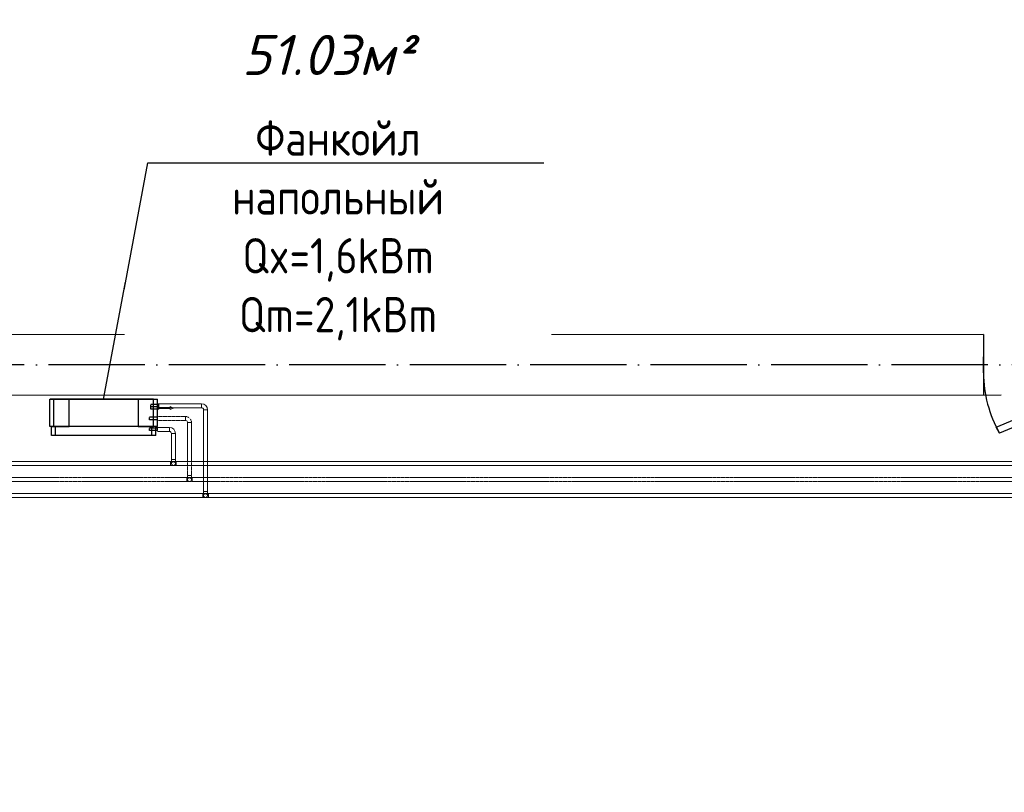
# Model space of a CAD drawing. Header units: millimetres. Extents: x 9824119 to 13672909, y -72394 to 462135.
# Tile 39 of 256: x 10093817 to 10099949, y 15943 to 20758. Entities that reach past the tile are written whole.
import ezdxf
from ezdxf import colors
from ezdxf.entities.mleader import LeaderData, LeaderLine
from ezdxf.math import Vec2, Vec3

# ---------------------------------------------------------------- set-up
doc = ezdxf.new("R2010")
doc.units = ezdxf.units.MM
for name, pattern in [('ACAD_ISO04W100', [30, 24, -3, 0, -3]), ('Hidden', [3, 2, -1]), ('UnderFloor', [7.5, 6, -1.5])]:
    doc.linetypes.add(name, pattern=pattern)
for name, color, linetype in [('MAGI_GENERAL', 7, 'Continuous'), ('PIPE-H1', 7, 'Continuous'), ('PIPE-H1-COMPONENT-', 7, 'Continuous')]:
    doc.layers.add(name, color=color, linetype=linetype)
for name, color, linetype, lineweight in [('Наружни стен', 7, 'Continuous', 70), ('Оси', 1, 'ACAD_ISO04W100', 0), ('ЭКСПЛИКАЦИЯ', 7, 'Continuous', 25)]:
    doc.layers.add(name, color=color, linetype=linetype, lineweight=lineweight)
doc.styles.add('ISO Proportional', font='isocpeur.ttf')
doc.styles.add('ISOCPEUR', font='isocpeui.ttf')
doc.styles.add('СПДС', font='isocpeur.ttf')

# ---------------------------------------------------------------- blocks, each defined once
blk = doc.blocks.new('*U149')
for p, q in [((0, 0), (0, -100)), ((1000, 0), (1000, -100))]:
    blk.add_line(p, q)
blk.add_lwpolyline([(0, 0), (899.5, 375), (921.4, 337.1), (21.9, -37.9)], close=True)
blk.add_arc((250, 0), 750, 0, 30)
blk = doc.blocks.new('вамавммммммм')
at = {"color": 253, "lineweight": 25}
for p, q in [((1578818.4, 1422907.9), (1585798.4, 1422910.4)), ((1585908.4, 1422530.4), (1578148.4, 1422527.6))]:
    blk.add_line(p, q, dxfattribs=at)
at = {"layer": 'Наружни стен', "color": 253, "lineweight": 25}
blk.add_line((1585798.4, 1422907.9), (1585798.4, 1422527.9), dxfattribs=at)
at = {"layer": 'Оси', "color": 18, "lineweight": 25, "ltscale": 25, "true_color": 0x000000}
blk.add_line((1609828.4, 1422717.9), (1570469.5, 1422717.9), dxfattribs=at)
at = {"color": 253, "lineweight": 25, "rotation": 180}
blk.add_blockref('*U149', (1586798.4, 1422667.9), dxfattribs=at)
at = {"layer": 'ЭКСПЛИКАЦИЯ', "color": 253, "lineweight": 25, "insert": (1581712.8, 1424650), "char_height": 250, "width": 2834.63, "attachment_point": 5, "style": 'ISO Proportional'}
blk.add_mtext('{\\fISOCPEUR|b0|i1|c204|p34;\\C0;51.03м² }', dxfattribs=at)
blk = doc.blocks.new('_None')
blk = doc.blocks.new('*U4250')
at = {"layer": 'PIPE-H1', "color": 82, "linetype": 'Continuous', "lineweight": 20}
for p, q in [((10109253.3, 18004.7, 12.5), (10094791.6, 18004.7, 12.5)), ((10109253.3, 17979.7, 12.5), (10094791.6, 17979.7, 12.5))]:
    blk.add_line(p, q, dxfattribs=at)
blk = doc.blocks.new('*U4256')
at = {"layer": 'PIPE-H1', "color": 82, "linetype": 'Continuous', "lineweight": 20}
for p, q in [((10094756.6, 18004.7, 12.5), (10094791.6, 18004.7, 12.5)), ((10094756.6, 17979.7, 12.5), (10094791.6, 17979.7, 12.5))]:
    blk.add_line(p, q, dxfattribs=at)
at = {"layer": 'PIPE-H1', "color": 82, "linetype": 'Continuous', "lineweight": 20, "extrusion": (1, 0, 0)}
for centre in [(10094756.6, 17992.2, 12.5), (10094791.6, 17992.2, 12.5)]:
    blk.add_ellipse(centre, major_axis=(0, 12.5), ratio=1, start_param=0, end_param=3.141593, dxfattribs=at)
blk = doc.blocks.new('*U4257')
at = {"layer": 'PIPE-H1', "color": 82, "linetype": 'Continuous', "lineweight": 20}
for p, q in [((10094756.6, 18004.7, 12.5), (10088959.1, 18004.7, 12.5)), ((10094756.6, 17979.7, 12.5), (10088959.1, 17979.7, 12.5))]:
    blk.add_line(p, q, dxfattribs=at)
blk = doc.blocks.new('*U4258')
at = {"layer": 'PIPE-H1', "color": 7, "linetype": 'Continuous', "lineweight": -3}
for p, q in [((10094774.1, 17992.2, 285), (10094774.1, 17992.2, 284)), ((10094774.1, 17992.2, 35), (10094774.1, 17992.2, 34))]:
    blk.add_line(p, q, dxfattribs=at)
blk = doc.blocks.new('*U4259')
at = {"layer": 'PIPE-H1', "color": 82, "linetype": 'Continuous', "lineweight": 20, "extrusion": (0, 1, 0)}
blk.add_ellipse((10094774.1, 18017.2, 560), major_axis=(-12.5, 0), ratio=1, start_param=0, end_param=3.141593, dxfattribs=at)
at = {"layer": 'PIPE-H1', "color": 82, "linetype": 'Continuous', "lineweight": 20, "extrusion": (1, 0, 0)}
for centre in [(10094761.6, 18017.2, 535), (10094786.6, 18017.2, 535)]:
    blk.add_ellipse(centre, major_axis=(0, 0, 25), ratio=1, start_param=0, end_param=1.570796, dxfattribs=at)
at = {"layer": 'PIPE-H1', "color": 1, "linetype": 'UnderFloor', "lineweight": -3, "extrusion": (0, 0, -1)}
blk.add_ellipse((10094774.1, 17992.2, 535), major_axis=(-12.5, 0), ratio=1, start_param=0, end_param=3.141593, dxfattribs=at)
at = {"layer": 'PIPE-H1', "color": 82, "linetype": 'Continuous', "lineweight": 20, "extrusion": (0, 0, -1)}
blk.add_ellipse((10094774.1, 17992.2, 535), major_axis=(12.5, 0), ratio=1, start_param=0, end_param=3.141593, dxfattribs=at)
blk = doc.blocks.new('*U4260')
at = {"layer": 'PIPE-H1', "color": 82, "linetype": 'Continuous', "lineweight": 20}
for p, q in [((10094761.6, 18179.5, 560), (10094761.6, 18017.2, 560)), ((10094786.6, 18179.5, 560), (10094786.6, 18017.2, 560))]:
    blk.add_line(p, q, dxfattribs=at)
blk = doc.blocks.new('*U4261')
at = {"layer": 'PIPE-H1', "color": 82, "linetype": 'Continuous', "lineweight": 20}
for major_axis in [(37.5, 0), (12.5, 0)]:
    blk.add_ellipse((10094749.1, 18179.5, 560), major_axis=major_axis, ratio=1, start_param=0, end_param=1.570796, dxfattribs=at)
at = {"layer": 'PIPE-H1', "color": 82, "linetype": 'Continuous', "lineweight": 20, "extrusion": (-1, 0, 0)}
blk.add_ellipse((10094749.1, 18204.5, 560), major_axis=(0, -12.5), ratio=1, start_param=0, end_param=3.141593, dxfattribs=at)
at = {"layer": 'PIPE-H1', "color": 82, "linetype": 'Continuous', "lineweight": 20, "extrusion": (0, -1, 0)}
blk.add_ellipse((10094774.1, 18179.5, 560), major_axis=(12.5, 0), ratio=1, start_param=0, end_param=3.141593, dxfattribs=at)
blk = doc.blocks.new('*U4262')
at = {"layer": 'PIPE-H1', "color": 82, "linetype": 'Continuous', "lineweight": 20}
for p, q in [((10094674.1, 18217, 560), (10094749.1, 18217, 560)), ((10094674.1, 18192, 560), (10094749.1, 18192, 560))]:
    blk.add_line(p, q, dxfattribs=at)
blk = doc.blocks.new('*U4356')
at = {"layer": 'PIPE-H1', "color": 5, "linetype": 'Hidden', "lineweight": 20}
for p, q in [((10109353.3, 17904.7, 12.5), (10094891.6, 17904.7, 12.5)), ((10109353.3, 17879.7, 12.5), (10094891.6, 17879.7, 12.5))]:
    blk.add_line(p, q, dxfattribs=at)
blk = doc.blocks.new('*U4363')
at = {"layer": 'PIPE-H1', "color": 1, "linetype": 'Continuous', "lineweight": 20}
for p, q in [((10109453.3, 17804.7, 12.5), (10094991.6, 17804.7, 12.5)), ((10109453.3, 17779.7, 12.5), (10094991.6, 17779.7, 12.5))]:
    blk.add_line(p, q, dxfattribs=at)
blk = doc.blocks.new('*U4369')
at = {"layer": 'PIPE-H1', "color": 5, "linetype": 'Hidden', "lineweight": 20}
for p, q in [((10094856.6, 17904.7, 12.5), (10094891.6, 17904.7, 12.5)), ((10094856.6, 17879.7, 12.5), (10094891.6, 17879.7, 12.5))]:
    blk.add_line(p, q, dxfattribs=at)
at = {"layer": 'PIPE-H1', "color": 5, "linetype": 'Hidden', "lineweight": 20, "extrusion": (1, 0, 0)}
for centre in [(10094856.6, 17892.2, 12.5), (10094891.6, 17892.2, 12.5)]:
    blk.add_ellipse(centre, major_axis=(0, 12.5), ratio=1, start_param=0, end_param=3.141593, dxfattribs=at)
blk = doc.blocks.new('*U4370')
at = {"layer": 'PIPE-H1', "color": 5, "linetype": 'Hidden', "lineweight": 20}
for p, q in [((10094856.6, 17904.7, 12.5), (10089062.8, 17904.7, 12.5)), ((10094856.6, 17879.7, 12.5), (10089062.8, 17879.7, 12.5))]:
    blk.add_line(p, q, dxfattribs=at)
blk = doc.blocks.new('*U4371')
at = {"layer": 'PIPE-H1', "color": 7, "linetype": 'Continuous', "lineweight": -3}
for p, q in [((10094874.1, 17892.2, 300), (10094874.1, 17892.2, 299)), ((10094874.1, 17892.2, 50), (10094874.1, 17892.2, 49))]:
    blk.add_line(p, q, dxfattribs=at)
blk = doc.blocks.new('*U4372')
at = {"layer": 'PIPE-H1', "color": 5, "linetype": 'Hidden', "lineweight": 20, "extrusion": (0, 1, 0)}
blk.add_ellipse((10094874.1, 17917.2, 575), major_axis=(-12.5, 0), ratio=1, start_param=0, end_param=3.141593, dxfattribs=at)
at = {"layer": 'PIPE-H1', "color": 5, "linetype": 'Hidden', "lineweight": 20, "extrusion": (1, 0, 0)}
for centre in [(10094861.6, 17917.2, 550), (10094886.6, 17917.2, 550)]:
    blk.add_ellipse(centre, major_axis=(0, 0, 25), ratio=1, start_param=0, end_param=1.570796, dxfattribs=at)
at = {"layer": 'PIPE-H1', "color": 1, "linetype": 'UnderFloor', "lineweight": -3, "extrusion": (0, 0, -1)}
blk.add_ellipse((10094874.1, 17892.2, 550), major_axis=(-12.5, 0), ratio=1, start_param=0, end_param=3.141593, dxfattribs=at)
at = {"layer": 'PIPE-H1', "color": 5, "linetype": 'Hidden', "lineweight": 20, "extrusion": (0, 0, -1)}
blk.add_ellipse((10094874.1, 17892.2, 550), major_axis=(12.5, 0), ratio=1, start_param=0, end_param=3.141593, dxfattribs=at)
blk = doc.blocks.new('*U4373')
at = {"layer": 'PIPE-H1', "color": 5, "linetype": 'Hidden', "lineweight": 20}
for p, q in [((10094861.6, 18247.5, 575), (10094861.6, 17917.2, 575)), ((10094886.6, 18247.5, 575), (10094886.6, 17917.2, 575))]:
    blk.add_line(p, q, dxfattribs=at)
blk = doc.blocks.new('*U4374')
at = {"layer": 'PIPE-H1', "color": 5, "linetype": 'Hidden', "lineweight": 20}
for major_axis in [(37.5, 0), (12.5, 0)]:
    blk.add_ellipse((10094849.1, 18247.5, 575), major_axis=major_axis, ratio=1, start_param=0, end_param=1.570796, dxfattribs=at)
at = {"layer": 'PIPE-H1', "color": 5, "linetype": 'Hidden', "lineweight": 20, "extrusion": (-1, 0, 0)}
blk.add_ellipse((10094849.1, 18272.5, 575), major_axis=(0, -12.5), ratio=1, start_param=0, end_param=3.141593, dxfattribs=at)
at = {"layer": 'PIPE-H1', "color": 5, "linetype": 'Hidden', "lineweight": 20, "extrusion": (0, -1, 0)}
blk.add_ellipse((10094874.1, 18247.5, 575), major_axis=(12.5, 0), ratio=1, start_param=0, end_param=3.141593, dxfattribs=at)
blk = doc.blocks.new('*U4375')
at = {"layer": 'PIPE-H1', "color": 5, "linetype": 'Hidden', "lineweight": 20}
for p, q in [((10094674.1, 18285, 575), (10094849.1, 18285, 575)), ((10094674.1, 18260, 575), (10094849.1, 18260, 575))]:
    blk.add_line(p, q, dxfattribs=at)
blk = doc.blocks.new('*U4376')
at = {"layer": 'PIPE-H1', "color": 1, "linetype": 'Continuous', "lineweight": 20}
for p, q in [((10094956.6, 17804.7, 12.5), (10094991.6, 17804.7, 12.5)), ((10094956.6, 17779.7, 12.5), (10094991.6, 17779.7, 12.5))]:
    blk.add_line(p, q, dxfattribs=at)
at = {"layer": 'PIPE-H1', "color": 1, "linetype": 'Continuous', "lineweight": 20, "extrusion": (1, 0, 0)}
for centre in [(10094956.6, 17792.2, 12.5), (10094991.6, 17792.2, 12.5)]:
    blk.add_ellipse(centre, major_axis=(0, 12.5), ratio=1, start_param=0, end_param=3.141593, dxfattribs=at)
blk = doc.blocks.new('*U4377')
at = {"layer": 'PIPE-H1', "color": 1, "linetype": 'Continuous', "lineweight": 20}
for p, q in [((10094956.6, 17804.7, 12.5), (10089162.9, 17804.7, 12.5)), ((10094956.6, 17779.7, 12.5), (10089162.9, 17779.7, 12.5))]:
    blk.add_line(p, q, dxfattribs=at)
blk = doc.blocks.new('*U4378')
at = {"layer": 'PIPE-H1', "color": 7, "linetype": 'Continuous', "lineweight": -3}
blk.add_line((10094974.1, 17792.2, 146), (10094974.1, 17792.2, 145), dxfattribs=at)
blk = doc.blocks.new('*U4379')
at = {"layer": 'PIPE-H1', "color": 1, "linetype": 'Continuous', "lineweight": 20, "extrusion": (0, 1, 0)}
blk.add_ellipse((10094974.1, 17817.2, 421), major_axis=(-12.5, 0), ratio=1, start_param=0, end_param=3.141593, dxfattribs=at)
at = {"layer": 'PIPE-H1', "color": 1, "linetype": 'Continuous', "lineweight": 20, "extrusion": (1, 0, 0)}
for centre in [(10094961.6, 17817.2, 396), (10094986.6, 17817.2, 396)]:
    blk.add_ellipse(centre, major_axis=(0, 0, 25), ratio=1, start_param=0, end_param=1.570796, dxfattribs=at)
at = {"layer": 'PIPE-H1', "color": 1, "linetype": 'UnderFloor', "lineweight": -3, "extrusion": (0, 0, -1)}
blk.add_ellipse((10094974.1, 17792.2, 396), major_axis=(-12.5, 0), ratio=1, start_param=0, end_param=3.141593, dxfattribs=at)
at = {"layer": 'PIPE-H1', "color": 1, "linetype": 'Continuous', "lineweight": 20, "extrusion": (0, 0, -1)}
blk.add_ellipse((10094974.1, 17792.2, 396), major_axis=(12.5, 0), ratio=1, start_param=0, end_param=3.141593, dxfattribs=at)
blk = doc.blocks.new('*U4380')
at = {"layer": 'PIPE-H1', "color": 1, "linetype": 'Continuous', "lineweight": 20}
for p, q in [((10094961.6, 18327.5, 421), (10094961.6, 17817.2, 421)), ((10094986.6, 18327.5, 421), (10094986.6, 17817.2, 421))]:
    blk.add_line(p, q, dxfattribs=at)
blk = doc.blocks.new('*U4381')
at = {"layer": 'PIPE-H1', "color": 1, "linetype": 'Continuous', "lineweight": 20}
for major_axis in [(37.5, 0), (12.5, 0)]:
    blk.add_ellipse((10094949.1, 18327.5, 421), major_axis=major_axis, ratio=1, start_param=0, end_param=1.570796, dxfattribs=at)
at = {"layer": 'PIPE-H1', "color": 1, "linetype": 'Continuous', "lineweight": 20, "extrusion": (-1, 0, 0)}
blk.add_ellipse((10094949.1, 18352.5, 421), major_axis=(0, -12.5), ratio=1, start_param=0, end_param=3.141593, dxfattribs=at)
at = {"layer": 'PIPE-H1', "color": 1, "linetype": 'Continuous', "lineweight": 20, "extrusion": (0, -1, 0)}
blk.add_ellipse((10094974.1, 18327.5, 421), major_axis=(12.5, 0), ratio=1, start_param=0, end_param=3.141593, dxfattribs=at)
blk = doc.blocks.new('*U4382')
at = {"layer": 'PIPE-H1', "color": 1, "linetype": 'Continuous', "lineweight": 20}
for p, q in [((10094674.1, 18365, 421), (10094949.1, 18365, 421)), ((10094674.1, 18340, 421), (10094949.1, 18340, 421))]:
    blk.add_line(p, q, dxfattribs=at)
blk = doc.blocks.new('*U4645')
at = {"layer": 'PIPE-H1-COMPONENT-', "color": 7, "linetype": 'Continuous', "lineweight": -3}
blk.add_line((10094674.1, 18352.5, 421), (10094674.1, 18352.5, 420), dxfattribs=at)
blk = doc.blocks.new('*U4646')
at = {"layer": 'PIPE-H1-COMPONENT-', "color": 11, "linetype": 'Continuous', "lineweight": 20}
for p, q in [((10094754.1, 18340.5, 360), (10094674.1, 18340.5, 360)), ((10094674.1, 18340.5, 360), (10094674.1, 18334.5, 360)), ((10094774.1, 18337.5, 360), (10094754.1, 18346.5, 360)), ((10094754.1, 18346.5, 360), (10094754.1, 18340.5, 360)), ((10094754.1, 18328.5, 360), (10094774.1, 18337.5, 360)), ((10094674.1, 18334.5, 360), (10094754.1, 18334.5, 360)), ((10094754.1, 18334.5, 360), (10094754.1, 18328.5, 360))]:
    blk.add_line(p, q, dxfattribs=at)
at = {"layer": 'PIPE-H1-COMPONENT-', "color": 11, "linetype": 'Continuous', "lineweight": 20, "extrusion": (1, 0, 0)}
blk.add_circle((18337.5, 360, 10094674.1), 7.5, dxfattribs=at)
blk = doc.blocks.new('*U4647')
at = {"layer": 'MAGI_GENERAL', "color": 1, "linetype": 'UnderFloor', "lineweight": -3}
for p, q in [((10094124.1, 18392.5, 100), (10094004.1, 18392.5, 100)), ((10094004.1, 18392.5, 100), (10094004.1, 18392.5)), ((10094649.1, 18392.5, 100), (10094004.1, 18392.5, 100)), ((10094004.1, 18392.5, 100), (10094004.1, 18392.5, 535.5)), ((10094124.1, 18222.5, 100), (10094124.1, 18392.5, 100)), ((10094124.1, 18392.5, 100), (10094124.1, 18392.5)), ((10094554.1, 18392.5, 100), (10094554.1, 18222.5, 100)), ((10094649.1, 18392.5, 100), (10094554.1, 18392.5, 100)), ((10094554.1, 18392.5, 100), (10094554.1, 18392.5)), ((10094674.1, 18360, 421), (10094634.1, 18360, 421)), ((10094674.1, 18345, 421), (10094634.1, 18345, 421)), ((10094674.1, 18330, 100), (10094674.1, 18392.5, 100)), ((10094674.1, 18392.5, 100), (10094674.1, 18392.5)), ((10094674.1, 18392.5, 535.5), (10094674.1, 18392.5, 100)), ((10094674.1, 18330, 100), (10094674.1, 18392.5, 100)), ((10094663.7, 18280, 575), (10094624.1, 18280, 575)), ((10094674.1, 18330, 360), (10094634.1, 18330, 360)), ((10094674.1, 18265, 100), (10094674.1, 18280, 100)), ((10094674.1, 18265, 535.5), (10094674.1, 18280, 535.5)), ((10094674.1, 18265, 100), (10094674.1, 18280, 100)), ((10094004.1, 18222.5, 100), (10094004.1, 18222.5)), ((10094004.1, 18222.5, 535.5), (10094004.1, 18222.5, 100)), ((10094639.1, 18222.5, 100), (10094014.1, 18222.5, 100)), ((10094014.1, 18222.5, 100), (10094014.1, 18222.5, 535.5)), ((10094014.1, 18222.5, 535.5), (10094029.1, 18222.5, 586.2)), ((10094014.1, 18222.5, 100), (10094124.1, 18222.5, 100)), ((10094014.1, 18222.5, 100), (10094039.1, 18222.5, 100)), ((10094124.1, 18222.5, 100), (10094124.1, 18222.5)), ((10094554.1, 18222.5, 100), (10094639.1, 18222.5, 100)), ((10094554.1, 18222.5, 100), (10094554.1, 18222.5)), ((10094663.7, 18265, 575), (10094624.1, 18265, 575)), ((10094639.1, 18222.5, 620), (10094649.1, 18222.5, 586.2)), ((10094664.1, 18222.5, 535.5), (10094664.1, 18222.5, 100)), ((10094664.1, 18197, 100), (10094664.1, 18222.5, 100)), ((10094664.1, 18222.5, 100), (10094674.1, 18222.5, 100)), ((10094664.1, 18222.5, 100), (10094674.1, 18222.5, 100)), ((10094674.1, 18222.5, 100), (10094674.1, 18222.5)), ((10094674.1, 18222.5, 100), (10094674.1, 18222.5, 535.5)), ((10094014.1, 18167.5, 535.5), (10094014.1, 18167.5, 100)), ((10094656.9, 18212, 560), (10094624.1, 18212, 560)), ((10094656.9, 18197, 560), (10094624.1, 18197, 560)), ((10094664.1, 18197, 535.5), (10094664.1, 18212, 535.5)), ((10094664.1, 18167.5, 100), (10094664.1, 18167.5, 535.5))]:
    blk.add_line(p, q, dxfattribs=at)
at = {"layer": 'MAGI_GENERAL', "color": 7, "linetype": 'Continuous', "lineweight": -3}
for p, q in [((10094004.1, 18222.5, 535.5), (10094004.1, 18392.5, 535.5)), ((10094004.1, 18392.5, 535.5), (10094029.1, 18392.5, 630)), ((10094029.1, 18222.5, 630), (10094029.1, 18392.5, 630)), ((10094029.1, 18392.5, 630), (10094649.1, 18392.5, 630)), ((10094649.1, 18222.5, 630), (10094649.1, 18392.5, 630)), ((10094649.1, 18392.5, 630), (10094674.1, 18392.5, 535.5)), ((10094674.1, 18280, 535.5), (10094674.1, 18392.5, 535.5)), ((10094684.1, 18360, 421), (10094674.1, 18360, 421)), ((10094684.1, 18345, 421), (10094674.1, 18345, 421)), ((10094674.1, 18280, 575), (10094663.7, 18280, 575)), ((10094684.1, 18330, 360), (10094674.1, 18330, 360)), ((10094029.1, 18222.5, 630), (10094004.1, 18222.5, 535.5)), ((10094014.1, 18167.5, 535.5), (10094014.1, 18222.5, 535.5)), ((10094649.1, 18222.5, 630), (10094029.1, 18222.5, 630)), ((10094039.1, 18167.5, 620), (10094039.1, 18222.5, 620)), ((10094639.1, 18167.5, 620), (10094639.1, 18222.5, 620)), ((10094674.1, 18222.5, 535.5), (10094649.1, 18222.5, 630)), ((10094674.1, 18265, 575), (10094663.7, 18265, 575)), ((10094664.1, 18212, 535.5), (10094664.1, 18222.5, 535.5)), ((10094674.1, 18222.5, 535.5), (10094674.1, 18265, 535.5)), ((10094039.1, 18167.5, 620), (10094014.1, 18167.5, 535.5)), ((10094639.1, 18167.5, 620), (10094039.1, 18167.5, 620)), ((10094664.1, 18167.5, 535.5), (10094639.1, 18167.5, 620)), ((10094674.1, 18212, 560), (10094656.9, 18212, 560)), ((10094674.1, 18197, 560), (10094656.9, 18197, 560)), ((10094664.1, 18167.5, 535.5), (10094664.1, 18197, 535.5))]:
    blk.add_line(p, q, dxfattribs=at)
at = {"layer": 'MAGI_GENERAL', "color": 1, "linetype": 'UnderFloor', "lineweight": -3, "extrusion": (-1, 0, 0)}
for centre in [(10094634.1, 18352.5, 421), (10094634.1, 18337.5, 360), (10094624.1, 18272.5, 575), (10094624.1, 18204.5, 560)]:
    blk.add_ellipse(centre, major_axis=(0, -7.5), ratio=1, start_param=0, end_param=3.141593, dxfattribs=at)
at = {"layer": 'MAGI_GENERAL', "color": 7, "linetype": 'Continuous', "lineweight": -3, "extrusion": (-1, 0, 0)}
for centre in [(10094684.1, 18352.5, 421), (10094684.1, 18337.5, 360), (10094674.1, 18272.5, 575), (10094674.1, 18204.5, 560)]:
    blk.add_ellipse(centre, major_axis=(0, -7.5), ratio=1, start_param=0, end_param=3.141593, dxfattribs=at)

msp = doc.modelspace()

# ---------------------------------------------------------------- block references
msp.add_blockref('вамавммммммм', (8514020.8, -1404111.5))
at = {"layer": 'PIPE-H1'}
for name in ['*U4375', '*U4374', '*U4380', '*U4262', '*U4261', '*U4373', '*U4260', '*U4257', '*U4256', '*U4259', '*U4258', '*U4250', '*U4372', '*U4370', '*U4369', '*U4371', '*U4356', '*U4377', '*U4376', '*U4379', '*U4378', '*U4363']:
    msp.add_blockref(name, (0, 0), dxfattribs=at)
at = {"layer": 'PIPE-H1-COMPONENT-'}
for name in ['*U4645', '*U4646']:
    msp.add_blockref(name, (0, 0), dxfattribs=at)

# ---------------------------------------------------------------- next in the draw order: leaders
at = {"color": 5, "lineweight": 25, "ltscale": 15}
ml = msp.add_multileader_mtext('Standard', dxfattribs=at)
ml.set_content('{\\fGOST Common|b0|i0|c204|p34;\\W0.9;\\C256;Фанкойл напольный Qx=1,6kBm Qm=2,1kBm}', color=14, style='СПДС')
ml.set_leader_properties()
ml.set_arrow_properties(name='NONE')
ml.build(insert=Vec2(0, 0))
ml.multileader.update_dxf_attribs({"text_left_attachment_type": 6, "text_right_attachment_type": 6, "dogleg_length": 0.36, "arrow_head_size": 100})
ctx = ml.context
ctx.base_point, ctx.char_height, ctx.arrow_head_size, ctx.plane_origin = Vec3(10094614.6, 19866.4, 630), 220, 100, Vec3(10084127.3, 33087.5, 630)
ctx.left_attachment, ctx.right_attachment, ctx.text_align_type = 6, 6, 1
notes = []
notes.append((ctx, [(1, (1, 1, 0), (10094614.3, 19866.4, 630), (1, 0), 0.36, [(1, [(10094339.1, 18392.5, 630)], 0, [])])]))
ctx.mtext.insert, ctx.mtext.width, ctx.mtext.defined_height, ctx.mtext.alignment, ctx.mtext.flow_direction = Vec3(10095798.9, 20130.4, 630), 2438.932, 630, 2, 5
ctx.mtext.has_bg_fill, ctx.mtext.bg_color, ctx.mtext.bg_scale_factor, ctx.mtext.bg_transparency, ctx.mtext.use_window_bg_color = 1, -1027028792, 1.5, 0, 1
for ctx, leaders in notes:
    for number, flags, end, landing, length, lines in leaders:
        leader = LeaderData()
        leader.index, (leader.has_last_leader_line, leader.has_dogleg_vector, leader.attachment_direction) = number, flags
        leader.last_leader_point, leader.dogleg_vector, leader.dogleg_length = Vec3(end), Vec3(landing), length
        for number, points, colour, breaks in lines:
            line = LeaderLine()
            line.index, line.vertices, line.color, line.breaks = number, Vec3.list(points), colors.encode_raw_color(colour), breaks
            leader.lines.append(line)
        ctx.leaders.append(leader)

# ---------------------------------------------------------------- next in the draw order: block references
at = {"layer": 'MAGI_GENERAL'}
msp.add_blockref('*U4647', (0, 0), dxfattribs=at)
at = {"layer": 'PIPE-H1'}
for name in ['*U4382', '*U4381']:
    msp.add_blockref(name, (0, 0), dxfattribs=at)

# ---------------------------------------------------------------- next in the draw order: texts
at = {"char_height": 300, "attachment_point": 1, "style": 'ISOCPEUR'}
for s, insert, width in [('\\pi13638.10589;{\\fISOCPEUR|b0|i0|c204|p34;\\H1.66667x;\\L\\C7;\\P\\pi10874.35036;\\H1.1x;Общие указания\\l\\P\\pi13638.10589;\\P\\pi-900,l1200,t1200;\\H0.72727x;1.^IПроект выполнен на основании задания заказчика и задания на проектирование архитектурно-строительных чертежей.\\P2.^IПроект соответствует действующим нормам :\\P\\pl900,t900;\\fSymbol|b0|i0|c2|p18;·^I\\fISOCPEUR|b0|i0|c204|p34;КМК 2. 04.05-97* "Отопление, вентиляция и кондиционирование воздуха".\\P\\fSymbol|b0|i0|c2|p18;·^I\\fISOCPEUR|b0|i0|c204|p34;ШНК 2.08.02-09* "Общественные здания и сооружение" \\P\\fSymbol|b0|i0|c2|p18;·^I\\fISOCPEUR|b0|i0|c204|p34;КМК 2.01.01-94 "Климатические и физико-геологические данные для проектирования".\\P\\fSymbol|b0|i0|c2|p18;·^I\\fISOCPEUR|b0|i0|c204|p34;КМК 2.01.04-97* "Строительная теплотехника".\\P\\fSymbol|b0|i0|c2|p18;·^I\\fISOCPEUR|b0|i0|c204|p34;ГОСТ 21.602-2003 "Правила выполнения рабочей документации отопления, вентиляции и кондиционирования".\\P\\fSymbol|b0|i0|c2|p18;·^I\\fISOCPEUR|b0|i0|c204|p34;ШНК \\fISOCPEUR|b0|i0|c186|p34;2.01.02-04\\fISOCPEUR|b0|i0|c204|p34; - \\fISOCPEUR|b0|i0|c186|p34;"\\fISOCPEUR|b0|i0|c204|p34;Пожарная безопасность зданий и сооружений\\fISOCPEUR|b0|i0|c186|p34;"\\fISOCPEUR|b0|i0|c204|p34;;\\P\\pl1200,t1200;3.^I  Расчетные параметры наружного воздуха для проектирования отопления, вентиляции и кондиционирования воздуха приняты по КМК 2.01.01-94.\\P\\pi-300,l300,tz;      Для проектирования отопления, вентиляции и кондиционирования воздуха: \\P\\pl1500,t1500;-^IХолодный  период  года Тн\\fISOCPEUR|b0|i0|c186|p34;=-14.0°C\\fISOCPEUR|b0|i0|c204|p34;; I=-12,4 кДж/кг (Парам. Б);\\P-^IТеплый  период  года Тн=33°C; I=55,7 кДж/кг  (Парам. А);\\P-^IТеплый  период  года Тн=37,5°C; I=65,2 кДж/кг (Парам. Б);\\P-^IСкорость ветра  - V=1,6 м/сек - холодный период;\\P-^IСкорость ветра  - V=1,9 м/сек - теплый  период;\\P-^IПродолжительность отопительного периода  Zот.пер.=129суток;\\P-^IСредняя температура отопительного периода  tот.пер.=2,7°C;\\P-^IБарометрическое давление в районе строительства Рбар=950 Гпа.\\P\\pi600,l0,tz;\\P\\pi11458.1097;\\LТЕПЛОСНАБЖЕНИЕ\\P\\pi13638.10589;\\l\\P\\pi0;\\C0;В качестве источника тепла выбран установленный во дворе здания тепловой насос, рассчитанный на работу в температурном режиме 40–30 °C.^J^JСистема отопления спроектирована как двухтрубная, в ней используются напольный фанкойл.\\P^JОсновным источником тепла является тепловой насос. \\P^JОсновное охлаждение осуществляется с помощью\\Pтепловых насосов. Для отвода конденсата, образующегося в фанкойлах, предусмотрены дренажные трубы. Основные водосточные и обратные трубы выполнены из полипропилена. \\P\\pi600;^JОсновные подающие и обратные трубы выполнены из полипропилена. Слив воды из системы осуществляется через регулировочный узел. Для снижения теплопотерь через трубы выполнены работы по теплоизоляции.\\C7; \\P\\pi12278.10827;\\LОТОПЛЕНИЕ\\l\\P\\pi0;  Для достижения  комфортных условий в зимнее время и компенсации теплопотерь в помещениях установлены \\C0;фанкойл\\C7;ы обеспечивающие в помещениях нормируемую температуру воздуха:\\P\\pi-300,l1500,t1500;-^IКабинет врача +20°C.\\P-^IЗал       +22°C.\\P-^IФизиотерапия     +21°C.\\P\\pi0,l0,tz;   На каждом приборе предусматривается устанавка термостатического клапана и запорного крана. Рекомендуется применить трубопроводы стабильные полипропиленовые. Система теплоснабжения \\C0;фанкойл\\C7;ов двухтрубная с принудительной циркуляцией, горизонтальная. Удаление воздуха осуществляется из воздухоспускных кранов установленных в \\C0;фанкойл\\C7;ах. Все монтажные и наладочные работы проводить в соответствии с нормативными документами и инструкциям фирм-изготовителя.}', (9986122.2, 27067.1), 27276.212), ('{\\fISOCPEUR|b0|i0|c204|p34;\\C7;^I\\A1;\\L\\P\\pi10515.36534;\\H1.33333x;ВЕНТИЛЯЦИЯ\\P\\pi0;\\l^IВ здании предусмотрена приточно-вытяжная вентиляция с естественным и \\Pмеханическим побуждением, для функционально различных и конструктивно раздельных групп \\Pпомещений.   ^I  \\P^IТакже предусматривается естественная вентиляция с удалением и поступлением воздуха через окна и двери.\\P^IУдаление воздуха из помещений производится с помощью вытяжных решеток.\\P^IМатериал воздуховодов - тонколистовая оцинкованная сталь по ГОСТ 14918-80.\\P^IВоздуховоды систем вытяжной вентиляции выполняются класса "Н" (нормально плотный).\\P^IМонтаж систем вентиляции выполнить в соответствии с \\A0;КМК 3.05.01.-9\\A1;7\\P\\A0;\\L\\P\\pi12075.36144;\\P\\pi7995.37164;ПРИМЕЧАНИЯ (ТЕПЛОСНАБЖЕНИЕ)\\P\\pi-900,l900,t900;\\l1.^IЧертеж читать совместно со спецификацией и с другими разделами проекта.\\P2.^IМонтаж оборудования и трубопроводов производить в соответствии с местными \\P\\pi0;действующими нормами и правилами, и требованиями завода-изготовителя оборудования.\\P\\pi-900;3.^IТрубопроводы системы теплоснабжения радиаторов приняты полипропиленовыми.\\P4.^IНа планах и схемах указаны наружный диаметр и толщина стенки полипропиленовых \\P\\pi0;трубопроводов.\\P\\pi-900;5.^IПриборы и трубопроводы нанесены условно.\\P6.^IУклон трубопроводов выполнить согласно схемам в сторону ближайшего вертикального \\P\\pi0;стояка.\\P\\pi-900;7.^IВсе отметки указаны от уровня пола этажа. \\P8.^IКрепить трубу в штробе каждые 2 метра.\\P9.^IТрубопроводы отопления, прокладываемые в полу покрыть трубчатой тепловой изоляцией \\P\\pi0;из вспученного полителена "Isocom" толщиной 9 мм.\\P\\pi-900;10.^IДиаметры запорно-регулирующей арматуры и фильтров соответствуют диаметру \\P\\pi0;трубопроводов, если не указано иное.\\P\\pi3390,l600,tz;\\P\\pi5455.37799,l0;\\LПРИМЕЧАНИЯ (ВЕНТИЛЯЦИЯ И КОНДИЦИОНИРОВАНИЕ)\\l\\P\\pi-900,l900,t900;1.^IВентиляционные системы показаны условно.\\P2.^IЧертеж читать совместно со спецификацией и остальными разделами проекта \\P3.^IВсе неплотности при пересечении инженерными коммуникациями огнестойких стен, \\P\\pi0;перекрытий и перегородок заделать материалами, соответствующими по степени \\Pогнестойкости пересекаемым ограждениям.\\P\\pi-900;4.^IВ сан-узлах двери не оборудованные переточными решетками, предусмотреть с \\P\\pi0;подрезкой дверного полотна, высота щели не менее 20 мм. Если конструкция дверей не \\Pпозволяет предусмотреть щели в нижней части, то необходимо выполнить установку \\Pжалюзийной решетки в нижней половине двери.\\P\\pi-900;5.^IРазместить все приборы для измерения температуры, давления и скорости потока в \\P\\pi0;доступных местах с прямыми секциями труб или воздуховодов наверху или внизу, \\Pсогласно рекомендациям завода изготовителя для точности показаний.\\P\\pi-900;6.^IУстановить расположение диффузоров, отдушин и вентиляционных решеток согласно \\P\\pi0;архитектурным планам потолка, освещения и другим деталям/узлам потолка и \\Pвыполнить незначительные изменения для обеспечения соответствия.\\P\\pi-900;7.^IМонтаж оборудования выполнить в соответствии с местными нормами и правилами, а \\P\\pi0;так же требованиями завода-изготовителя оборудования \\P\\pi-900;8.^IВсе отметки оборудований даны от пола этажа.\\P}', (10015733.6, 26003.4), 24350.724)]:
    msp.add_mtext(s, dxfattribs=dict(at, insert=insert, width=width))

doc.saveas('drawing.dxf')
